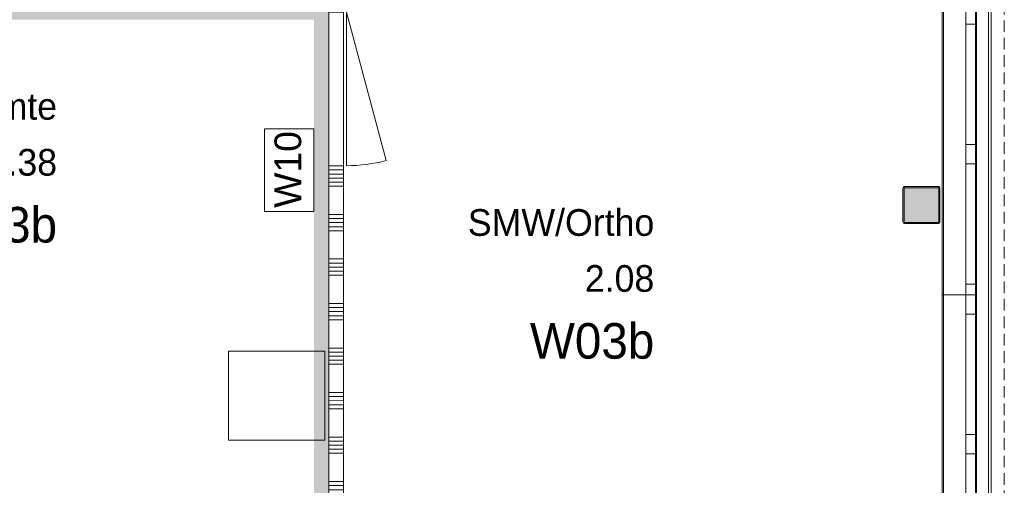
# Model space of a CAD drawing. Header units: millimetres. Extents: x -409 to 257590, y -7854 to 67330.
# Tile 133 of 205: x 19372 to 26009, y 44072 to 47210. Entities that reach past the tile are written whole.
import ezdxf
from ezdxf.enums import TextEntityAlignment as Align

# ---------------------------------------------------------------- set-up
doc = ezdxf.new("R2010")
doc.units = ezdxf.units.MM
doc.header["$MEASUREMENT"] = 0
doc.linetypes.add('B0702', pattern=[117.37, 78.119999, -39.250001])
for name, color, linetype in [('Info Wandafwerking aanduiding', 7, 'Continuous'), ('Info Wandafwerking aanduiding Doorsnede-arcering', 7, 'Continuous'), ('New_21 Buitenwanden', 7, 'Continuous'), ('New_21 Buitenwanden Ramen', 7, 'Continuous'), ('New_22 NC Binnenwanden', 7, 'Continuous'), ('New_22 NC Binnenwanden Deuren', 7, 'Continuous'), ('New_22 NC Binnenwanden Doorsnede-arcering', 7, 'Continuous'), ('New_23 Vloeren', 7, 'Continuous'), ('New_41 Buitenwandafwerking houten latten', 7, 'Continuous'), ('New_72 Vaste Inrichting', 7, 'Continuous'), ('New_Z Ruimtefuncties', 7, 'Continuous'), ('New_Z Ruimtefuncties Zone omranding', 7, 'Continuous'), ('New_Z Ruimtefuncties Zone tekst', 7, 'Continuous'), ('S-COLS-____-OTLN.RVT S', 7, 'Continuous'), ('S-COLS-____-OTLN.RVT S 2D arcering', 7, 'Continuous')]:
    doc.layers.add(name, color=color, linetype=linetype)
doc.styles.add('GENERATED_STYLE_1', font='txt')
doc.styles.add('GENERATED_STYLE_2', font='txt')

# ---------------------------------------------------------------- blocks, each defined once
blk = doc.blocks.new('Slab_1_2', base_point=(0, 42578.3))
at = {"layer": 'New_23 Vloeren', "color": 1, "linetype": 'Continuous', "lineweight": 0, "flags": 128}
blk.add_lwpolyline([(25600, 28000.1), (25600, 47486.3), (25600, 47510), (25600, 63060), (0, 63060), (0, 42578.3), (0, 39540), (0, 17060)], dxfattribs=at)
blk = doc.blocks.new('*X374')
at = {"layer": 'New_22 NC Binnenwanden Doorsnede-arcering', "color": 254, "linetype": 'Continuous', "lineweight": 0, "true_color": 0xe9ebeb}
for p, q in [((21555.3, 46197.3), (21455.3, 46197.3)), ((21555.3, 46169.9), (21455.3, 46169.9)), ((21555.3, 46142.4), (21455.3, 46142.5)), ((21555.3, 46115), (21455.3, 46115)), ((21555.3, 46087.6), (21455.3, 46087.6)), ((21555.3, 45897.3), (21455.3, 45897.3)), ((21555.3, 45869.9), (21455.3, 45869.9)), ((21555.3, 45842.4), (21455.3, 45842.5)), ((21555.3, 45815), (21455.3, 45815)), ((21555.3, 45787.6), (21455.3, 45787.6)), ((21555.2, 45597.3), (21455.2, 45597.3)), ((21555.2, 45569.9), (21455.2, 45569.9)), ((21555.2, 45542.4), (21455.2, 45542.5)), ((21555.2, 45515), (21455.2, 45515)), ((21555.2, 45487.6), (21455.2, 45487.6)), ((21555.2, 45297.3), (21455.2, 45297.3)), ((21555.2, 45269.9), (21455.2, 45269.9)), ((21555.2, 45242.4), (21455.2, 45242.5)), ((21555.2, 45215), (21455.2, 45215)), ((21555.2, 45187.6), (21455.2, 45187.6)), ((21555.1, 44942.4), (21455.1, 44942.5)), ((21555.2, 44997.3), (21455.2, 44997.3)), ((21555.2, 44969.9), (21455.2, 44969.9)), ((21555.1, 44915), (21455.1, 44915)), ((21555.1, 44887.6), (21455.1, 44887.6)), ((21555.1, 44697.3), (21455.1, 44697.3)), ((21555.1, 44669.9), (21455.1, 44669.9)), ((21555.1, 44642.4), (21455.1, 44642.5)), ((21555.1, 44615), (21455.1, 44615)), ((21555.1, 44587.6), (21455.1, 44587.6)), ((21555.1, 44397.3), (21455.1, 44397.3)), ((21555.1, 44369.9), (21455.1, 44369.9)), ((21555.1, 44342.4), (21455.1, 44342.5)), ((21555.1, 44315), (21455.1, 44315)), ((21555.1, 44287.6), (21455.1, 44287.6)), ((21555, 44097.3), (21455, 44097.3)), ((21555, 44069.9), (21455, 44069.9)), ((21555, 44042.4), (21455, 44042.5)), ((21555, 44015), (21455, 44015)), ((21555, 43987.6), (21455, 43987.6)), ((21555, 43797.3), (21455, 43797.3)), ((21555, 43769.9), (21455, 43769.9)), ((21555, 43742.4), (21455, 43742.5))]:
    blk.add_line(p, q, dxfattribs=at)
blk = doc.blocks.new('*X375')
at = {"layer": 'New_22 NC Binnenwanden Doorsnede-arcering', "color": 254, "linetype": 'Continuous', "lineweight": 0, "true_color": 0xe9ebeb}
blk.add_line((21555.4, 47287.6), (21455.4, 47287.6), dxfattribs=at)
blk = doc.blocks.new('D1 22_11')
at = {"layer": 'New_22 NC Binnenwanden Deuren', "color": 1, "linetype": 'Continuous', "lineweight": 0}
for q in [(-481.8, 267.6), (-517, 0)]:
    blk.add_line((517, 0), q, dxfattribs=at)
at = {"layer": 'New_22 NC Binnenwanden Deuren', "color": 7, "linetype": 'Continuous', "lineweight": 0}
for p, q in [((-517, -20), (-517, -120)), ((-517, -20), (-517, -120)), ((517, -20), (517, -120)), ((517, -20), (517, -120))]:
    blk.add_line(p, q, dxfattribs=at)
at = {"layer": 'New_22 NC Binnenwanden Deuren', "color": 1, "linetype": 'Continuous', "lineweight": 0}
blk.add_arc((517, 0), 1034, 165, 180, dxfattribs=at)
blk = doc.blocks.new('Wall_78_2', base_point=(21455, 43719))
at = {"layer": 'New_22 NC Binnenwanden', "color": 8, "linetype": 'Continuous', "lineweight": 0, "true_color": 0x778488}
for p, q in [((21555.4, 47260), (21455.4, 47260)), ((21555.3, 46226), (21455.3, 46226))]:
    blk.add_line(p, q, dxfattribs=at)
at = {"layer": 'New_22 NC Binnenwanden', "color": 8, "linetype": 'Continuous', "lineweight": 0, "true_color": 0x778488, "flags": 128}
for points in [[(21455.4, 47310), (21555.4, 47310)], [(21455.4, 47310), (21455.4, 47260)], [(21555.4, 47260), (21555.4, 47310)], [(21455.3, 46226), (21455, 43719)], [(21555, 43719), (21555.3, 46226)]]:
    blk.add_lwpolyline(points, dxfattribs=at)
at = {"layer": 'New_22 NC Binnenwanden', "color": 8, "lineweight": 0, "true_color": 0x778488}
for name in ['*X375', '*X374']:
    blk.add_blockref(name, (0, 0), dxfattribs=at)
at = {"layer": 'New_22 NC Binnenwanden Deuren', "color": 1, "linetype": 'Continuous', "lineweight": 0, "xscale": -0.9999999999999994, "zscale": 1000, "rotation": 269.9928674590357}
blk.add_blockref('D1 22_11', (21575.4, 46743), dxfattribs=at)
blk = doc.blocks.new('Wall_217_2', base_point=(25600, 39550))
at = {"layer": 'New_21 Buitenwanden', "color": 8, "linetype": 'Continuous', "lineweight": 0, "true_color": 0x778488}
for p, q in [((25902, 39550), (25902, 63274)), ((25814, 39550), (25814, 63204))]:
    blk.add_line(p, q, dxfattribs=at)
at = {"layer": 'New_21 Buitenwanden', "color": 8, "linetype": 'Continuous', "lineweight": 0, "true_color": 0x778488, "flags": 128}
for points in [[(25920, 39550), (25920, 63362)], [(25600, 63060), (25600, 39550)]]:
    blk.add_lwpolyline(points, dxfattribs=at)
blk = doc.blocks.new('Wall_461_2', base_point=(16800, 47310))
at = {"layer": 'Info Wandafwerking aanduiding Doorsnede-arcering', "linetype": 'Continuous', "lineweight": 0}
for points in [[(21355.4, 47310), (16800, 47310), (16800, 47210), (21355.4, 47210)], [(21355.4, 47210), (21455.4, 47310), (21355.4, 47310)], [(21355.4, 47210), (21455.4, 47210), (21455.4, 47310)]]:
    blk.add_hatch(color=1, dxfattribs=at).paths.add_polyline_path(points)
at = {"layer": 'Info Wandafwerking aanduiding', "color": 9, "linetype": 'Continuous', "lineweight": 0, "flags": 128}
for points in [[(16800, 47210), (16800, 47310)], [(21455.4, 47310), (21455.4, 47210)]]:
    blk.add_lwpolyline(points, dxfattribs=at)
blk = doc.blocks.new('Wall_462_2', base_point=(21455.4, 47310))
at = {"layer": 'Info Wandafwerking aanduiding Doorsnede-arcering', "linetype": 'Continuous', "lineweight": 0}
blk.add_hatch(color=1, dxfattribs=at).paths.add_polyline_path([(21355.4, 47210), (21355, 43840), (21455, 43840), (21455.4, 47210)])
at = {"layer": 'Info Wandafwerking aanduiding', "color": 9, "linetype": 'Continuous', "lineweight": 0, "flags": 128}
blk.add_lwpolyline([(21355, 43840), (21455, 43840)], dxfattribs=at)
blk = doc.blocks.new('Kopieerapparaat 22')
at = {"layer": 'New_72 Vaste Inrichting', "color": 1, "linetype": 'Continuous', "lineweight": 0}
for p, q in [((600, 650), (0, 650)), ((0, 650), (0, 0)), ((600, 0), (600, 650)), ((0, 0), (600, 0))]:
    blk.add_line(p, q, dxfattribs=at)
blk = doc.blocks.new('Column 350[33]_2', base_point=(0.5, 3))
at = {"layer": 'S-COLS-____-OTLN.RVT S 2D arcering', "linetype": 'Continuous', "lineweight": 0, "true_color": 0x778488}
h = blk.add_hatch(color=8, dxfattribs=at)
h.paths.add_polyline_path([(25325.5, 45848.7), (25326.5, 45843.8), (25329.3, 45839.5), (25333.5, 45836.7), (25338.5, 45835.7), (25562.5, 45835.7), (25567.5, 45836.7), (25571.7, 45839.5), (25574.5, 45843.8), (25575.5, 45848.7), (25575.5, 46072.7), (25574.5, 46077.7), (25571.7, 46081.9), (25567.5, 46084.8), (25562.5, 46085.7), (25338.5, 46085.7), (25333.5, 46084.8), (25329.3, 46081.9), (25326.5, 46077.7), (25325.5, 46072.7)])
h.paths.add_polyline_path([(25562.5, 45843.7), (25338.5, 45843.7), (25336.6, 45844.1), (25335, 45845.2), (25333.9, 45846.8), (25333.5, 45848.7), (25333.5, 46072.7), (25333.9, 46074.7), (25335, 46076.3), (25336.6, 46077.4), (25338.5, 46077.7), (25562.5, 46077.7), (25564.4, 46077.4), (25566.1, 46076.3), (25567.1, 46074.7), (25567.5, 46072.7), (25567.5, 45848.7), (25567.1, 45846.8), (25566.1, 45845.2), (25564.4, 45844.1)], flags=0)
blk.add_hatch(color=8, dxfattribs=at).paths.add_polyline_path([(25562.5, 46077.7), (25338.5, 46077.7), (25336.6, 46077.4), (25335, 46076.3), (25333.9, 46074.7), (25333.5, 46072.7), (25333.5, 45848.7), (25333.9, 45846.8), (25335, 45845.2), (25336.6, 45844.1), (25338.5, 45843.7), (25562.5, 45843.7), (25564.4, 45844.1), (25566.1, 45845.2), (25567.1, 45846.8), (25567.5, 45848.7), (25567.5, 46072.7), (25567.1, 46074.7), (25566.1, 46076.3), (25564.4, 46077.4)])
at = {"layer": 'S-COLS-____-OTLN.RVT S', "color": 1, "linetype": 'Continuous', "lineweight": 0}
for p, q in [((25326.5, 46077.7), (25325.5, 46072.7)), ((25325.5, 46072.7), (25325.5, 45848.7)), ((25329.3, 46081.9), (25326.5, 46077.7)), ((25333.5, 46084.8), (25329.3, 46081.9)), ((25338.5, 46085.7), (25333.5, 46084.8)), ((25333.5, 46072.7), (25333.9, 46074.7)), ((25333.5, 45848.7), (25333.5, 46072.7)), ((25333.9, 46074.7), (25335, 46076.3)), ((25335, 46076.3), (25336.6, 46077.4)), ((25336.6, 46077.4), (25338.5, 46077.7)), ((25562.5, 46085.7), (25338.5, 46085.7)), ((25338.5, 46077.7), (25562.5, 46077.7)), ((25567.5, 46084.8), (25562.5, 46085.7)), ((25562.5, 46077.7), (25564.4, 46077.4)), ((25564.4, 46077.4), (25566.1, 46076.3)), ((25566.1, 46076.3), (25567.1, 46074.7)), ((25567.1, 46074.7), (25567.5, 46072.7)), ((25571.7, 46081.9), (25567.5, 46084.8)), ((25567.5, 46072.7), (25567.5, 45848.7)), ((25574.5, 46077.7), (25571.7, 46081.9)), ((25575.5, 46072.7), (25574.5, 46077.7)), ((25575.5, 45848.7), (25575.5, 46072.7)), ((25325.5, 45848.7), (25326.5, 45843.8)), ((25326.5, 45843.8), (25329.3, 45839.5)), ((25329.3, 45839.5), (25333.5, 45836.7)), ((25333.9, 45846.8), (25333.5, 45848.7)), ((25333.5, 45836.7), (25338.5, 45835.7)), ((25335, 45845.2), (25333.9, 45846.8)), ((25336.6, 45844.1), (25335, 45845.2)), ((25338.5, 45843.7), (25336.6, 45844.1)), ((25562.5, 45843.7), (25338.5, 45843.7)), ((25338.5, 45835.7), (25562.5, 45835.7)), ((25564.4, 45844.1), (25562.5, 45843.7)), ((25562.5, 45835.7), (25567.5, 45836.7)), ((25566.1, 45845.2), (25564.4, 45844.1)), ((25567.1, 45846.8), (25566.1, 45845.2)), ((25567.5, 45848.7), (25567.1, 45846.8)), ((25567.5, 45836.7), (25571.7, 45839.5)), ((25571.7, 45839.5), (25574.5, 45843.8)), ((25574.5, 45843.8), (25575.5, 45848.7))]:
    blk.add_line(p, q, dxfattribs=at)
blk = doc.blocks.new('SMW_Ortho_2.08_47_2', base_point=(23004.5, 45408.7))
at = {"layer": 'New_Z Ruimtefuncties Zone tekst', "color": 2, "lineweight": 0}
for tag, height, style, p in [('ROOM_NAME', 180, 'GENERATED_STYLE_1', (23649.6, 45933.3)), ('DUMMY_938', 180, 'GENERATED_STYLE_1', (23649.6, 45974.4)), ('ROOM_NUMBER', 180, 'GENERATED_STYLE_1', (23649.6, 45556.1)), ('DUMMY_939', 180, 'GENERATED_STYLE_1', (23649.6, 45597.3)), ('stWallCovering', 240, 'GENERATED_STYLE_2', (23649.6, 45165.3))]:
    blk.add_attdef(tag, text='', height=height, dxfattribs=dict(at, style=style)).set_placement(p, align=Align.TOP_RIGHT)
at = {"layer": 'New_Z Ruimtefuncties Zone tekst', "color": 2, "lineweight": 0, "style": 'GENERATED_STYLE_2'}
blk.add_attdef('DUMMY_940', text='', height=240, dxfattribs=at).set_placement((22359.3, 45220.1), align=Align.TOP_LEFT)
blk = doc.blocks.new('Verkeersruimte_2.38_68_2', base_point=(18794.9, 46191.5))
at = {"layer": 'New_Z Ruimtefuncties Zone tekst', "color": 2, "lineweight": 0}
for tag, height, style, p in [('DUMMY_938', 180, 'GENERATED_STYLE_1', (19623.6, 46757.2)), ('ROOM_NAME', 180, 'GENERATED_STYLE_1', (19623.6, 46716.1)), ('ROOM_NUMBER', 180, 'GENERATED_STYLE_1', (19623.6, 46339)), ('DUMMY_939', 180, 'GENERATED_STYLE_1', (19623.6, 46380.1)), ('stWallCovering', 240, 'GENERATED_STYLE_2', (19623.6, 45948.1))]:
    blk.add_attdef(tag, text='', height=height, dxfattribs=dict(at, style=style)).set_placement(p, align=Align.TOP_RIGHT)
at = {"layer": 'New_Z Ruimtefuncties Zone tekst', "color": 2, "lineweight": 0, "style": 'GENERATED_STYLE_2'}
blk.add_attdef('DUMMY_940', text='', height=240, dxfattribs=at).set_placement((17966.3, 46003), align=Align.TOP_LEFT)
blk = doc.blocks.new('Curtain Wall_68_2')
at = {"layer": 'New_41 Buitenwandafwerking houten latten', "color": 253, "linetype": 'B0702', "lineweight": 0, "true_color": 0x99a3a6, "flags": 128}
blk.add_lwpolyline([(26009.2, 41963.2), (26009.2, 42008.2), (26009.2, 42108.2), (26009.2, 42208.2), (26009.2, 42308.2), (26009.2, 42353.2), (26009.2, 42453.2), (26009.2, 42553.2), (26009.2, 42653.2), (26009.2, 42698.2), (26009.2, 42798.2), (26009.2, 42898.2), (26009.2, 42998.2), (26009.2, 43043.2), (26009.2, 43143.2), (26009.2, 43243.2), (26009.2, 43343.2), (26009.2, 43388.2), (26009.2, 43488.2), (26009.2, 43588.2), (26009.2, 43688.2), (26009.2, 43733.2), (26009.2, 43833.2), (26009.2, 43933.2), (26009.2, 44033.2), (26009.2, 44078.2), (26009.2, 44178.2), (26009.2, 44278.2), (26009.2, 44378.2), (26009.2, 44423.2), (26009.2, 44523.2), (26009.2, 44623.2), (26009.2, 44723.2), (26009.2, 44768.2), (26009.2, 44868.2), (26009.2, 44968.2), (26009.2, 45068.2), (26009.2, 45113.2), (26009.2, 45213.2), (26009.2, 45313.2), (26009.2, 45413.2), (26009.2, 45458.2), (26009.2, 45558.2), (26009.2, 45658.2), (26009.2, 45758.2), (26009.2, 45803.2), (26009.2, 45903.2), (26009.2, 46003.2), (26009.2, 46103.2), (26009.2, 46148.2), (26009.2, 46248.2), (26009.2, 46348.2), (26009.2, 46448.2), (26009.2, 46493.2), (26009.2, 46593.2), (26009.2, 46693.2), (26009.2, 46793.2), (26009.2, 46838.2), (26009.2, 46938.2), (26009.2, 47038.2), (26009.2, 47138.2), (26009.2, 47183.2), (26009.2, 47283.2), (26009.2, 47383.2), (26009.2, 47483.2), (26009.2, 47528.2), (26009.2, 47628.2), (26009.2, 47728.2), (26009.2, 47828.2), (26009.2, 47873.2), (26009.2, 47973.2), (26009.2, 48073.2), (26009.2, 48173.2), (26009.2, 48218.2), (26009.2, 48318.2), (26009.2, 48418.2), (26009.2, 48518.2), (26009.2, 48563.2), (26009.2, 48663.2), (26009.2, 48763.2), (26009.2, 48863.2), (26009.2, 48908.2), (26009.2, 49008.2), (26009.2, 49108.2), (26009.2, 49208.2), (26009.2, 49253.2), (26009.2, 49353.2), (26009.2, 49453.2), (26009.2, 49553.2), (26009.2, 49598.2), (26009.2, 49698.2), (26009.2, 49798.2), (26009.2, 49898.2), (26009.2, 49943.2), (26009.2, 50043.2), (26009.2, 50143.2), (26009.2, 50243.2), (26009.2, 50288.2), (26009.2, 50388.2), (26009.2, 50488.2), (26009.2, 50588.2), (26009.2, 50633.2), (26009.2, 50733.2), (26009.2, 50833.2), (26009.2, 50933.2), (26009.2, 50978.2), (26009.2, 51078.2), (26009.2, 51178.2), (26009.2, 51278.2), (26009.2, 51323.2), (26009.2, 51423.2), (26009.2, 51523.2), (26009.2, 51623.2), (26009.2, 51668.2), (26009.2, 51768.2), (26009.2, 51868.2), (26009.2, 51968.2), (26009.2, 52013.2), (26009.2, 52113.2), (26009.2, 52213.2), (26009.2, 52313.2), (26009.2, 52358.2), (26009.2, 52458.2), (26009.2, 52558.2), (26009.2, 52658.2), (26009.2, 52703.2), (26009.2, 52803.2), (26009.2, 52903.2), (26009.2, 53003.2), (26009.2, 53048.2), (26009.2, 53148.2), (26009.2, 53248.2), (26009.2, 53348.2), (26009.2, 53393.2), (26009.2, 53493.2), (26009.2, 53593.2), (26009.2, 53693.2), (26009.2, 53738.2), (26009.2, 53838.2), (26009.2, 53938.2), (26009.2, 54038.2), (26009.2, 54083.2), (26009.2, 54183.2), (26009.2, 54283.2), (26009.2, 54383.2), (26009.2, 54428.2), (26009.2, 54528.2), (26009.2, 54628.2), (26009.2, 54728.2), (26009.2, 54773.2), (26009.2, 54873.2), (26009.2, 54973.2), (26009.2, 55073.2), (26009.2, 55118.2), (26009.2, 55218.2), (26009.2, 55318.2), (26009.2, 55418.2), (26009.2, 55463.2), (26009.2, 55563.2), (26009.2, 55663.2), (26009.2, 55763.2), (26009.2, 55808.2), (26009.2, 55908.2), (26009.2, 56008.2), (26009.2, 56108.2), (26009.2, 56153.2), (26009.2, 56253.2), (26009.2, 56353.2), (26009.2, 56453.2), (26009.2, 56498.2), (26009.2, 56598.2), (26009.2, 56698.2), (26009.2, 56798.2), (26009.2, 56843.2), (26009.2, 56943.2), (26009.2, 57043.2), (26009.2, 57143.2), (26009.2, 57188.2), (26009.2, 57288.2), (26009.2, 57388.2), (26009.2, 57488.2), (26009.2, 57533.2), (26009.2, 57633.2), (26009.2, 57733.2), (26009.2, 57833.2), (26009.2, 57878.2), (26009.2, 57978.2), (26009.2, 58078.2), (26009.2, 58178.2), (26009.2, 58223.2), (26009.2, 58323.2), (26009.2, 58423.2), (26009.2, 58523.2), (26009.2, 58568.2), (26009.2, 58668.2), (26009.2, 58768.2), (26009.2, 58868.2), (26009.2, 58913.2), (26009.2, 59013.2), (26009.2, 59113.2), (26009.2, 59213.2), (26009.2, 59258.2), (26009.2, 59358.2), (26009.2, 59458.2), (26009.2, 59558.2), (26009.2, 59603.2), (26009.2, 59703.2), (26009.2, 59803.2), (26009.2, 59903.2), (26009.2, 59948.2), (26009.2, 60048.2), (26009.2, 60148.2), (26009.2, 60248.2), (26009.2, 60293.2), (26009.2, 60393.2), (26009.2, 60493.2), (26009.2, 60593.2), (26009.2, 60638.2), (26009.2, 60738.2), (26009.2, 60838.2), (26009.2, 60938.2), (26009.2, 60983.2), (26009.2, 61083.2), (26009.2, 61183.2), (26009.2, 61283.2), (26009.2, 61328.2), (26009.2, 61428.2), (26009.2, 61528.2), (26009.2, 61628.2), (26009.2, 61673.2), (26009.2, 61773.2), (26009.2, 61873.2), (26009.2, 61973.2), (26009.2, 62018.2), (26009.2, 62118.2), (26009.2, 62218.2), (26009.2, 62318.2), (26009.2, 62363.2), (26009.2, 62463.2), (26009.2, 62563.2), (26009.2, 62663.2), (26009.2, 62708.2), (26009.2, 62808.2), (26009.2, 62908.2), (26009.2, 63008.2), (26009.2, 63053.2)], dxfattribs=at)
blk = doc.blocks.new('Rnx horizontaal 22_46')
at = {"layer": 'New_21 Buitenwanden Ramen', "color": 1, "linetype": 'Continuous', "lineweight": 0}
for p, q in [((-977.5, 150), (-977.5, 160)), ((-977.5, 160), (977.5, 160)), ((977.5, 160), (977.5, 150)), ((-977.5, 0), (-847.5, 0)), ((-847.5, 0), (-847.5, -72)), ((-847.5, 0), (-36.5, 0)), ((-36.5, -72), (-36.5, 0)), ((-36.5, 0), (57, 0)), ((57, 0), (93.5, 0)), ((93.5, 0), (93.5, -72)), ((93.5, 0), (904.5, 0)), ((904.5, -72), (904.5, 0)), ((904.5, 0), (977.5, 0)), ((-847.5, -72), (-977.5, -72)), ((-36.5, -72), (-847.5, -72)), ((57, -72), (-36.5, -72)), ((93.5, -72), (57, -72)), ((904.5, -72), (93.5, -72)), ((977.5, -72), (904.5, -72))]:
    blk.add_line(p, q, dxfattribs=at)
at = {"layer": 'New_21 Buitenwanden Ramen', "color": 9, "linetype": 'Continuous', "lineweight": 0}
for p, q in [((-977.5, 135), (-977.5, 150)), ((-977.5, 0), (-977.5, 135)), ((977.5, 135), (977.5, 150)), ((977.5, 0), (977.5, 135)), ((-977.5, -54), (-977.5, 0)), ((-977.5, -54), (-977.5, 0)), ((977.5, -54), (977.5, 0)), ((977.5, -54), (977.5, 0)), ((-977.5, -72), (-977.5, -54)), ((-977.5, -72), (-977.5, -54)), ((977.5, -72), (977.5, -54)), ((977.5, -72), (977.5, -54))]:
    blk.add_line(p, q, dxfattribs=at)
blk = doc.blocks.new('Wall_507_2', base_point=(25600, 28000.1))
at = {"layer": 'New_21 Buitenwanden Ramen', "color": 1, "linetype": 'Continuous', "lineweight": 0, "xscale": -1, "zscale": 1000, "rotation": 89.99999999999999}
for p in [(25750, 46332.5), (25750, 44377.5)]:
    blk.add_blockref('Rnx horizontaal 22_46', p, dxfattribs=at)

msp = doc.modelspace()

# ---------------------------------------------------------------- linework, layer by layer
at = {"layer": 'Info Wandafwerking aanduiding', "color": 9, "linetype": 'Continuous', "lineweight": 0, "flags": 128}
msp.add_lwpolyline([(21022.5, 45917.4), (21022.5, 46474.3), (21355.3, 46474.3), (21355.3, 45917.4)], close=True, dxfattribs=at)
at = {"layer": 'New_Z Ruimtefuncties Zone omranding', "color": 41, "linetype": 'Continuous', "lineweight": 0, "true_color": 0xffeeaa, "flags": 128}
msp.add_lwpolyline([(16800, 35899.9), (16799.3, 34810.8), (19955.4, 34810.8), (19955.4, 43830.2), (21455, 43830.2), (21455, 47310), (16800, 47310), (16800, 46103, -0.373442), (18631.5, 43984), (18631.5, 43710), (18615.4, 38126.5, -0.32828), (17100, 36079.5), (17100, 35899.9)], format="xyb", close=True, dxfattribs=at)
at = {"layer": 'New_Z Ruimtefuncties Zone omranding', "color": 21, "linetype": 'Continuous', "lineweight": 0, "true_color": 0xffaa55, "flags": 128}
msp.add_lwpolyline([(21555.1, 41435), (25600, 41435), (25600, 41595), (25600, 45835), (25600, 47310), (21555.1, 47310)], close=True, dxfattribs=at)

# ---------------------------------------------------------------- block references
at = {"layer": 'Info Wandafwerking aanduiding', "color": 1, "lineweight": 0}
for name, p in [('Wall_461_2', (16800, 47310)), ('Wall_462_2', (21455.4, 47310))]:
    msp.add_blockref(name, p, dxfattribs=at)
at = {"layer": 'New_21 Buitenwanden', "color": 8, "lineweight": 0, "true_color": 0x778488}
for name, p in [('Wall_217_2', (25600, 39550)), ('Wall_507_2', (25600, 28000.1))]:
    msp.add_blockref(name, p, dxfattribs=at)
at = {"layer": 'New_22 NC Binnenwanden', "color": 8, "lineweight": 0, "true_color": 0x778488}
msp.add_blockref('Wall_78_2', (21455, 43719), dxfattribs=at)
at = {"layer": 'New_23 Vloeren', "color": 1, "linetype": 'Continuous', "lineweight": 0}
msp.add_blockref('Slab_1_2', (0, 42578.3), dxfattribs=at)
at = {"layer": 'New_41 Buitenwandafwerking houten latten', "linetype": 'Continuous', "lineweight": 0}
msp.add_blockref('Curtain Wall_68_2', (0, 0), dxfattribs=at)
at = {"layer": 'New_72 Vaste Inrichting', "color": 1, "linetype": 'Continuous', "lineweight": 0, "zscale": 1000, "rotation": 270}
msp.add_blockref('Kopieerapparaat 22', (20778.9, 44975.9), dxfattribs=at)
at = {"layer": 'New_Z Ruimtefuncties', "color": 2, "linetype": 'Continuous', "lineweight": 0}
for name, p, values in [('Verkeersruimte_2.38_68_2', (18794.9, 46191.5), {'ROOM_NAME': 'Verkeersruimte', 'ROOM_NUMBER': '2.38', 'stWallCovering': 'W03b'}), ('SMW_Ortho_2.08_47_2', (23004.5, 45408.7), {'ROOM_NAME': 'SMW/Ortho', 'ROOM_NUMBER': '2.08', 'stWallCovering': 'W03b'})]:
    msp.add_blockref(name, p, dxfattribs=at).add_auto_attribs(values)
at = {"layer": 'S-COLS-____-OTLN.RVT S', "color": 1, "linetype": 'Continuous', "lineweight": 0}
msp.add_blockref('Column 350[33]_2', (0.5, 3), dxfattribs=at)

# ---------------------------------------------------------------- texts
at = {"layer": 'Info Wandafwerking aanduiding', "color": 2, "linetype": 'Continuous', "lineweight": 0, "insert": (21271.6, 45942.4), "char_height": 180, "attachment_point": 7, "rotation": 90, "style": 'GENERATED_STYLE_1'}
msp.add_mtext('\\A1;{\\pql;\\fArial|b0|i0|c0|p38;W10}', dxfattribs=at)

doc.saveas('drawing.dxf')
